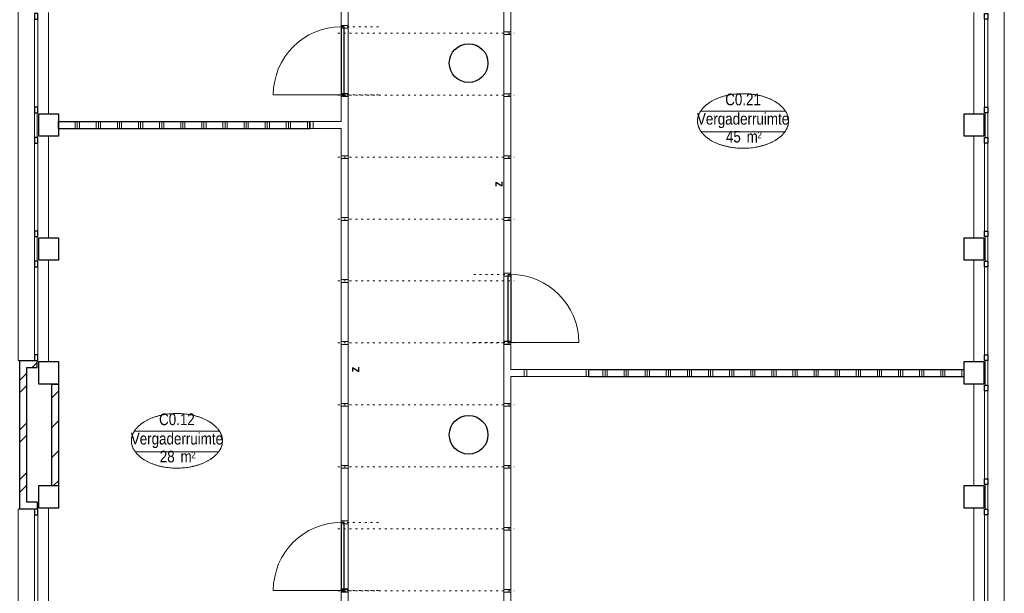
# Model space of a CAD drawing. Header units: millimetres. Extents: x 18442 to 242186, y -49554 to 63508.
# Tile 52 of 175: x 162706 to 176698, y 6560 to 14708. Entities that reach past the tile are written whole.
import ezdxf
from ezdxf.enums import TextEntityAlignment as Align

# ---------------------------------------------------------------- set-up
doc = ezdxf.new("R2010")
doc.units = ezdxf.units.MM
doc.header["$LTSCALE"] = 400
doc.header["$PDMODE"] = 1
doc.header["$PDSIZE"] = 15
doc.linetypes.add('STYLE_05', pattern=[0.208282, 0.069427, -0.138855])
doc.linetypes.add('STYLE_06', pattern=[1.041641, 0.625, -0.208282, 0.069427, -0.138931])
for name, color, linetype, lineweight in [('Binnenkozijnen', 140, 'Continuous', 15), ('Buitenkozijnen', 140, 'Continuous', 15), ('Interieur-deur', 43, 'Continuous', 9), ('Interieur-scheidingswand-horizontaal', 5, 'Continuous', 25), ('Interieur-systeemwand glas', 5, 'Continuous', 15), ('Kozijnmerken', 43, 'Continuous', 9), ('Lijn-afbreek', 140, 'STYLE_06', 15), ('Lijn-stramien', 92, 'STYLE_06', 9), ('mat-baksteen', 5, 'Continuous', 25), ('mat-beton (ihwg)', 5, 'Continuous', 25), ('mat-kalkzandsteen', 5, 'Continuous', 25), ('None', 7, 'Continuous', 9), ('Ruimtenummers', 92, 'Continuous', 25)]:
    doc.layers.add(name, color=color, linetype=linetype, lineweight=lineweight)
doc.layers.get('Kozijnmerken').off()
doc.styles.add('Arial Narrow', font='ARIALN.TTF', dxfattribs={"height": 211.666667})
doc.styles.add('Arial Narrow (bold)', font='ARIALNB.TTF', dxfattribs={"height": 172.861111})

# ---------------------------------------------------------------- blocks, each defined once
blk = doc.blocks.new('Kolom O 550')
at = {"layer": 'mat-beton (ihwg)', "lineweight": 25}
blk.add_circle((0, 0), 275, dxfattribs=at)
blk = doc.blocks.new('*X1011')
at = {"layer": 'None', "lineweight": 9}
for p, q in [((-16239, 15581), (-16139, 15681)), ((-16239, 15157), (-16139, 15257)), ((-16239, 14732), (-16139, 14832)), ((-16207, 14340), (-16139, 14408))]:
    blk.add_line(p, q, dxfattribs=at)
blk = doc.blocks.new('*X1012')
at = {"layer": 'None', "lineweight": 9}
for p, q in [((-16689, 15838), (-16589, 15938)), ((-16689, 15662), (-16589, 15762)), ((-16689, 15131), (-16589, 15231)), ((-16689, 14954), (-16589, 15054)), ((-16689, 14424), (-16589, 14524)), ((-16689, 14247), (-16589, 14347))]:
    blk.add_line(p, q, dxfattribs=at)
blk = doc.blocks.new('*X1013')
at = {"layer": 'None', "lineweight": 9}
blk.add_line((-16512, 16015), (-16439, 16088), dxfattribs=at)
blk = doc.blocks.new('Gevelpui best 1410 (2D)')
at = {"layer": 'Buitenkozijnen', "lineweight": 15}
for p, q in [((-260, 0), (-260, -1410)), ((-260, 0), (-210, 0)), ((-210, 0), (-210, -1410)), ((-260, -1410), (-210, -1410))]:
    blk.add_line(p, q, dxfattribs=at)
at = {"layer": 'Buitenkozijnen', "color": 92, "lineweight": 25}
for points in [[(-260, 0), (-210, 0), (-210, -80), (-260, -80)], [(-260, -1330), (-210, -1330), (-210, -1410), (-260, -1410)]]:
    blk.add_lwpolyline(points, close=True, dxfattribs=at)
at = {"layer": 'None', "color": 43, "linetype": 'Continuous', "lineweight": 9}
blk.add_line((-410, 15), (-410, -1425), dxfattribs=at)
blk = doc.blocks.new('*U1187')
at = {"layer": 'Interieur-deur', "color": 140, "linetype": 'Continuous', "lineweight": 15}
blk.add_line((-13083, 12850), (-12119, 12850), dxfattribs=at)
at = {"layer": 'Interieur-deur', "color": 92, "linetype": 'Continuous', "lineweight": 25}
blk.add_lwpolyline([(-12119, 13816), (-12119, 12850), (-12079, 12850), (-12079, 13816)], close=True, dxfattribs=at)
at = {"layer": 'Interieur-deur', "color": 140, "linetype": 'Continuous', "lineweight": 15}
blk.add_arc((-12119, 12850), 966, 90, 180, dxfattribs=at)
at = {"layer": 'Interieur-systeemwand glas', "color": 43, "linetype": 'Continuous', "lineweight": 9}
for points in [[(-12119, 13836), (-12119, 13796), (-12019, 13796), (-12019, 13836)], [(-12119, 12870), (-12119, 12830), (-12019, 12830), (-12019, 12870)]]:
    blk.add_lwpolyline(points, close=True, dxfattribs=at)
at = {"layer": 'Lijn-stramien', "color": 8, "linetype": 'STYLE_05', "lineweight": 5}
for p, q in [((-12119, 13816), (-11543, 13816)), ((-12119, 12850), (-11543, 12850))]:
    blk.add_line(p, q, dxfattribs=at)
at = {"layer": 'None', "linetype": 'Continuous', "lineweight": 5}
for p in [(-12119, 13816), (-12119, 12850)]:
    blk.add_point(p, dxfattribs=at)
blk = doc.blocks.new('*U1188')
at = {"layer": 'Interieur-deur', "color": 140, "linetype": 'Continuous', "lineweight": 15}
blk.add_line((-13083, 19890), (-12119, 19890), dxfattribs=at)
at = {"layer": 'Interieur-deur', "color": 92, "linetype": 'Continuous', "lineweight": 25}
blk.add_lwpolyline([(-12119, 20856), (-12119, 19890), (-12079, 19890), (-12079, 20856)], close=True, dxfattribs=at)
at = {"layer": 'Interieur-deur', "color": 140, "linetype": 'Continuous', "lineweight": 15}
blk.add_arc((-12119, 19890), 966, 90, 180, dxfattribs=at)
at = {"layer": 'Interieur-systeemwand glas', "color": 43, "linetype": 'Continuous', "lineweight": 9}
for points in [[(-12119, 20876), (-12119, 20836), (-12019, 20836), (-12019, 20876)], [(-12119, 19910), (-12119, 19870), (-12019, 19870), (-12019, 19910)]]:
    blk.add_lwpolyline(points, close=True, dxfattribs=at)
at = {"layer": 'Lijn-stramien', "color": 8, "linetype": 'STYLE_05', "lineweight": 5}
for p, q in [((-12119, 20856), (-11543, 20856)), ((-12119, 19890), (-11543, 19890))]:
    blk.add_line(p, q, dxfattribs=at)
at = {"layer": 'None', "linetype": 'Continuous', "lineweight": 5}
for p in [(-12119, 20856), (-12119, 19890)]:
    blk.add_point(p, dxfattribs=at)
blk = doc.blocks.new('Kolom 280x320')
at = {"layer": 'mat-beton (ihwg)', "lineweight": 25}
blk.add_lwpolyline([(-300, 160), (-20, 160), (-20, -160), (-300, -160)], close=True, dxfattribs=at)
at = {"layer": 'None', "color": 92, "linetype": 'Continuous', "lineweight": 5}
blk.add_point((0, 0), dxfattribs=at)
blk = doc.blocks.new('*U1273')
at = {"layer": 'Interieur-deur', "color": 140, "linetype": 'Continuous', "lineweight": 15}
blk.add_line((-8745, 16370), (-9709, 16370), dxfattribs=at)
at = {"layer": 'Interieur-deur', "color": 92, "linetype": 'Continuous', "lineweight": 25}
blk.add_lwpolyline([(-9709, 17336), (-9709, 16370), (-9749, 16370), (-9749, 17336)], close=True, dxfattribs=at)
at = {"layer": 'Interieur-deur', "color": 140, "linetype": 'Continuous', "lineweight": 15}
blk.add_arc((-9709, 16370), 966, 0, 90, dxfattribs=at)
at = {"layer": 'Interieur-systeemwand glas', "color": 43, "linetype": 'Continuous', "lineweight": 9}
for points in [[(-9709, 17356), (-9709, 17316), (-9809, 17316), (-9809, 17356)], [(-9709, 16390), (-9709, 16350), (-9809, 16350), (-9809, 16390)]]:
    blk.add_lwpolyline(points, close=True, dxfattribs=at)
at = {"layer": 'Lijn-stramien', "color": 8, "linetype": 'STYLE_05', "lineweight": 5}
for p, q in [((-9709, 17336), (-10285, 17336)), ((-9709, 16370), (-10285, 16370))]:
    blk.add_line(p, q, dxfattribs=at)
at = {"layer": 'None', "linetype": 'Continuous', "lineweight": 5}
for p in [(-9709, 17336), (-9709, 16370)]:
    blk.add_point(p, dxfattribs=at)
blk = doc.blocks.new('*X1287')
at = {"layer": 'None', "lineweight": 9}
for p, q in [((-15900, 19410), (-15900, 19510)), ((-15870, 19410), (-15870, 19510)), ((-15840, 19410), (-15840, 19510)), ((-15600, 19410), (-15600, 19510)), ((-15570, 19410), (-15570, 19510)), ((-15540, 19410), (-15540, 19510)), ((-15300, 19410), (-15300, 19510)), ((-15270, 19410), (-15270, 19510)), ((-15240, 19410), (-15240, 19510)), ((-15000, 19410), (-15000, 19510)), ((-14970, 19410), (-14970, 19510)), ((-14940, 19410), (-14940, 19510)), ((-14700, 19410), (-14700, 19510)), ((-14670, 19410), (-14670, 19510)), ((-14640, 19410), (-14640, 19510)), ((-14400, 19410), (-14400, 19510)), ((-14370, 19410), (-14370, 19510)), ((-14340, 19410), (-14340, 19510)), ((-14100, 19410), (-14100, 19510)), ((-14070, 19410), (-14070, 19510)), ((-14040, 19410), (-14040, 19510)), ((-13800, 19410), (-13800, 19510)), ((-13770, 19410), (-13770, 19510)), ((-13740, 19410), (-13740, 19510)), ((-13500, 19410), (-13500, 19510)), ((-13470, 19410), (-13470, 19510)), ((-13440, 19410), (-13440, 19510)), ((-13200, 19410), (-13200, 19510)), ((-13170, 19410), (-13170, 19510)), ((-13140, 19410), (-13140, 19510)), ((-12900, 19410), (-12900, 19510)), ((-12870, 19410), (-12870, 19510)), ((-12840, 19410), (-12840, 19510)), ((-12600, 19410), (-12600, 19510)), ((-12570, 19410), (-12570, 19510))]:
    blk.add_line(p, q, dxfattribs=at)
blk = doc.blocks.new('*X1291')
at = {"layer": 'None', "lineweight": 9}
for p, q in [((-8400, 15890), (-8400, 15990)), ((-8370, 15890), (-8370, 15990)), ((-8340, 15890), (-8340, 15990)), ((-8100, 15890), (-8100, 15990)), ((-8070, 15890), (-8070, 15990)), ((-8040, 15890), (-8040, 15990)), ((-7800, 15890), (-7800, 15990)), ((-7770, 15890), (-7770, 15990)), ((-7740, 15890), (-7740, 15990)), ((-7500, 15890), (-7500, 15990)), ((-7470, 15890), (-7470, 15990)), ((-7440, 15890), (-7440, 15990)), ((-7200, 15890), (-7200, 15990)), ((-7170, 15890), (-7170, 15990)), ((-7140, 15890), (-7140, 15990)), ((-6900, 15890), (-6900, 15990)), ((-6870, 15890), (-6870, 15990)), ((-6840, 15890), (-6840, 15990)), ((-6600, 15890), (-6600, 15990)), ((-6570, 15890), (-6570, 15990)), ((-6540, 15890), (-6540, 15990)), ((-6300, 15890), (-6300, 15990)), ((-6270, 15890), (-6270, 15990)), ((-6240, 15890), (-6240, 15990)), ((-6000, 15890), (-6000, 15990)), ((-5970, 15890), (-5970, 15990)), ((-5940, 15890), (-5940, 15990)), ((-5700, 15890), (-5700, 15990)), ((-5670, 15890), (-5670, 15990)), ((-5640, 15890), (-5640, 15990)), ((-5400, 15890), (-5400, 15990)), ((-5370, 15890), (-5370, 15990)), ((-5340, 15890), (-5340, 15990)), ((-5100, 15890), (-5100, 15990)), ((-5070, 15890), (-5070, 15990)), ((-5040, 15890), (-5040, 15990)), ((-4800, 15890), (-4800, 15990)), ((-4770, 15890), (-4770, 15990)), ((-4740, 15890), (-4740, 15990)), ((-4500, 15890), (-4500, 15990)), ((-4470, 15890), (-4470, 15990)), ((-4440, 15890), (-4440, 15990)), ((-4200, 15890), (-4200, 15990)), ((-4170, 15890), (-4170, 15990)), ((-4140, 15890), (-4140, 15990)), ((-3900, 15890), (-3900, 15990)), ((-3870, 15890), (-3870, 15990)), ((-3840, 15890), (-3840, 15990)), ((-3600, 15890), (-3600, 15990)), ((-3570, 15890), (-3570, 15990)), ((-3540, 15890), (-3540, 15990)), ((-3300, 15890), (-3300, 15990)), ((-3270, 15890), (-3270, 15990))]:
    blk.add_line(p, q, dxfattribs=at)
blk = doc.blocks.new('*U1386')
at = {"layer": 'Interieur-systeemwand glas', "color": 43, "linetype": 'Continuous', "lineweight": 9}
blk.add_lwpolyline([(-8640, 15990), (-8640, 15890), (-8600, 15890), (-8600, 15990)], close=True, dxfattribs=at)
at = {"layer": 'Interieur-systeemwand glas', "color": 43, "linetype": 'Continuous', "lineweight": 15}
blk.add_point((-8620, 15990), dxfattribs=at)
blk = doc.blocks.new('*U1387')
at = {"layer": 'Interieur-systeemwand glas', "color": 43, "linetype": 'Continuous', "lineweight": 9}
blk.add_lwpolyline([(-9480, 15990), (-9480, 15890), (-9520, 15890), (-9520, 15990)], close=True, dxfattribs=at)
at = {"layer": 'Interieur-systeemwand glas', "color": 43, "linetype": 'Continuous', "lineweight": 15}
blk.add_point((-9500, 15990), dxfattribs=at)
blk = doc.blocks.new('Ruimtenummer UV 50')
at = {"layer": 'Ruimtenummers', "color": 8, "lineweight": 5}
for p, q in [((602, 157), (-602, 157)), ((595, -137), (-595, -137))]:
    blk.add_line(p, q, dxfattribs=at)
blk.add_open_spline([(-323, 354), (-173, 406), (173, 406), (323, 354), (473, 302), (560, 212), (647, 122), (647, 18), (647, -86), (560, -176), (473, -266), (323, -318), (173, -370), (-173, -370), (-323, -318), (-474, -266), (-560, -176), (-647, -86), (-647, 18), (-647, 122), (-560, 212), (-474, 302), (-323, 354)], degree=2, knots=[0, 0, 0, 0.09962, 0.19924, 0.19924, 0.283607, 0.283607, 0.349619, 0.349619, 0.415638, 0.415638, 0.5, 0.5, 0.59962, 0.69924, 0.69924, 0.783607, 0.783607, 0.849619, 0.849619, 0.915638, 0.915638, 1, 1, 1], dxfattribs=at)
at = {"layer": 'Ruimtenummers', "attachment_point": 2, "style": 'Arial Narrow'}
for s, insert, char_height in [(' 2', (220, -133), 96.8), (' m', (104, -122), 165.9)]:
    blk.add_mtext(s, dxfattribs=dict(at, insert=insert, char_height=char_height))
at = {"layer": 'Ruimtenummers', "style": 'Arial Narrow'}
for tag, p in [('Nummer', (0, 407)), ('Naam', (0, 132)), ('Oppervlak', (-138, -122))]:
    blk.add_attdef(tag, text='', height=166, dxfattribs=at).set_placement(p, align=Align.TOP_CENTER)
blk = doc.blocks.new('Kozijnmerk 50')
at = {"layer": 'None', "color": 43, "style": 'Arial Narrow (bold)'}
blk.add_attdef('merk', text='', height=138, dxfattribs=at).set_placement((0, 0), align=Align.MIDDLE_CENTER)
blk = doc.blocks.new('*U2042')
at = {"layer": 'Interieur-systeemwand glas', "color": 43, "linetype": 'Continuous', "lineweight": 9}
blk.add_lwpolyline([(-12559, 19410), (-12559, 19510), (-12519, 19510), (-12519, 19410)], close=True, dxfattribs=at)
at = {"layer": 'Interieur-systeemwand glas', "color": 43, "linetype": 'Continuous', "lineweight": 15}
blk.add_point((-12539, 19410), dxfattribs=at)
blk = doc.blocks.new('*U2330')
at = {"layer": 'Interieur-systeemwand glas', "color": 43, "linetype": 'Continuous', "lineweight": 9}
blk.add_lwpolyline([(-12119, 12865), (-12119, 12825), (-12019, 12825), (-12019, 12865)], close=True, dxfattribs=at)
at = {"layer": 'None', "linetype": 'Continuous', "lineweight": 5}
blk.add_point((-12119, 12845), dxfattribs=at)
blk = doc.blocks.new('*U2331')
at = {"layer": 'Interieur-systeemwand glas', "color": 43, "linetype": 'Continuous', "lineweight": 9}
blk.add_lwpolyline([(-9709, 12865), (-9709, 12825), (-9809, 12825), (-9809, 12865)], close=True, dxfattribs=at)
at = {"layer": 'None', "linetype": 'Continuous', "lineweight": 5}
blk.add_point((-9709, 12845), dxfattribs=at)
blk = doc.blocks.new('*U2332')
at = {"layer": 'Interieur-systeemwand glas', "color": 43, "linetype": 'Continuous', "lineweight": 9}
blk.add_lwpolyline([(-9709, 13745), (-9709, 13705), (-9809, 13705), (-9809, 13745)], close=True, dxfattribs=at)
at = {"layer": 'None', "linetype": 'Continuous', "lineweight": 5}
blk.add_point((-9709, 13725), dxfattribs=at)
blk = doc.blocks.new('*U2333')
at = {"layer": 'Interieur-systeemwand glas', "color": 43, "linetype": 'Continuous', "lineweight": 9}
blk.add_lwpolyline([(-12119, 14625), (-12119, 14585), (-12019, 14585), (-12019, 14625)], close=True, dxfattribs=at)
at = {"layer": 'None', "linetype": 'Continuous', "lineweight": 5}
blk.add_point((-12119, 14605), dxfattribs=at)
blk = doc.blocks.new('*U2334')
at = {"layer": 'Interieur-systeemwand glas', "color": 43, "linetype": 'Continuous', "lineweight": 9}
blk.add_lwpolyline([(-9709, 14625), (-9709, 14585), (-9809, 14585), (-9809, 14625)], close=True, dxfattribs=at)
at = {"layer": 'None', "linetype": 'Continuous', "lineweight": 5}
blk.add_point((-9709, 14605), dxfattribs=at)
blk = doc.blocks.new('*U2335')
at = {"layer": 'Interieur-systeemwand glas', "color": 43, "linetype": 'Continuous', "lineweight": 9}
blk.add_lwpolyline([(-12119, 15505), (-12119, 15465), (-12019, 15465), (-12019, 15505)], close=True, dxfattribs=at)
at = {"layer": 'None', "linetype": 'Continuous', "lineweight": 5}
blk.add_point((-12119, 15485), dxfattribs=at)
blk = doc.blocks.new('*U2336')
at = {"layer": 'Interieur-systeemwand glas', "color": 43, "linetype": 'Continuous', "lineweight": 9}
blk.add_lwpolyline([(-9709, 15505), (-9709, 15465), (-9809, 15465), (-9809, 15505)], close=True, dxfattribs=at)
at = {"layer": 'None', "linetype": 'Continuous', "lineweight": 5}
blk.add_point((-9709, 15485), dxfattribs=at)
blk = doc.blocks.new('*U2337')
at = {"layer": 'Interieur-systeemwand glas', "color": 43, "linetype": 'Continuous', "lineweight": 9}
blk.add_lwpolyline([(-12119, 16385), (-12119, 16345), (-12019, 16345), (-12019, 16385)], close=True, dxfattribs=at)
at = {"layer": 'None', "linetype": 'Continuous', "lineweight": 5}
blk.add_point((-12119, 16365), dxfattribs=at)
blk = doc.blocks.new('*U2338')
at = {"layer": 'Interieur-systeemwand glas', "color": 43, "linetype": 'Continuous', "lineweight": 9}
blk.add_lwpolyline([(-9709, 16385), (-9709, 16345), (-9809, 16345), (-9809, 16385)], close=True, dxfattribs=at)
at = {"layer": 'None', "linetype": 'Continuous', "lineweight": 5}
blk.add_point((-9709, 16365), dxfattribs=at)
blk = doc.blocks.new('*U2339')
at = {"layer": 'Interieur-systeemwand glas', "color": 43, "linetype": 'Continuous', "lineweight": 9}
blk.add_lwpolyline([(-12119, 17265), (-12119, 17225), (-12019, 17225), (-12019, 17265)], close=True, dxfattribs=at)
at = {"layer": 'None', "linetype": 'Continuous', "lineweight": 5}
blk.add_point((-12119, 17245), dxfattribs=at)
blk = doc.blocks.new('*U2340')
at = {"layer": 'Interieur-systeemwand glas', "color": 43, "linetype": 'Continuous', "lineweight": 9}
blk.add_lwpolyline([(-12119, 18145), (-12119, 18105), (-12019, 18105), (-12019, 18145)], close=True, dxfattribs=at)
at = {"layer": 'None', "linetype": 'Continuous', "lineweight": 5}
blk.add_point((-12119, 18125), dxfattribs=at)
blk = doc.blocks.new('*U2341')
at = {"layer": 'Interieur-systeemwand glas', "color": 43, "linetype": 'Continuous', "lineweight": 9}
blk.add_lwpolyline([(-9709, 18145), (-9709, 18105), (-9809, 18105), (-9809, 18145)], close=True, dxfattribs=at)
at = {"layer": 'None', "linetype": 'Continuous', "lineweight": 5}
blk.add_point((-9709, 18125), dxfattribs=at)
blk = doc.blocks.new('*U2342')
at = {"layer": 'Interieur-systeemwand glas', "color": 43, "linetype": 'Continuous', "lineweight": 9}
blk.add_lwpolyline([(-12119, 19025), (-12119, 18985), (-12019, 18985), (-12019, 19025)], close=True, dxfattribs=at)
at = {"layer": 'None', "linetype": 'Continuous', "lineweight": 5}
blk.add_point((-12119, 19005), dxfattribs=at)
blk = doc.blocks.new('*U2343')
at = {"layer": 'Interieur-systeemwand glas', "color": 43, "linetype": 'Continuous', "lineweight": 9}
blk.add_lwpolyline([(-9709, 19025), (-9709, 18985), (-9809, 18985), (-9809, 19025)], close=True, dxfattribs=at)
at = {"layer": 'None', "linetype": 'Continuous', "lineweight": 5}
blk.add_point((-9709, 19005), dxfattribs=at)
blk = doc.blocks.new('*U2344')
at = {"layer": 'Interieur-systeemwand glas', "color": 43, "linetype": 'Continuous', "lineweight": 9}
blk.add_lwpolyline([(-12119, 19905), (-12119, 19865), (-12019, 19865), (-12019, 19905)], close=True, dxfattribs=at)
at = {"layer": 'None', "linetype": 'Continuous', "lineweight": 5}
blk.add_point((-12119, 19885), dxfattribs=at)
blk = doc.blocks.new('*U2345')
at = {"layer": 'Interieur-systeemwand glas', "color": 43, "linetype": 'Continuous', "lineweight": 9}
blk.add_lwpolyline([(-9709, 19905), (-9709, 19865), (-9809, 19865), (-9809, 19905)], close=True, dxfattribs=at)
at = {"layer": 'None', "linetype": 'Continuous', "lineweight": 5}
blk.add_point((-9709, 19885), dxfattribs=at)
blk = doc.blocks.new('*U2346')
at = {"layer": 'Interieur-systeemwand glas', "color": 43, "linetype": 'Continuous', "lineweight": 9}
blk.add_lwpolyline([(-9709, 20785), (-9709, 20745), (-9809, 20745), (-9809, 20785)], close=True, dxfattribs=at)
at = {"layer": 'None', "linetype": 'Continuous', "lineweight": 5}
blk.add_point((-9709, 20765), dxfattribs=at)
blk = doc.blocks.new('*U2368')
at = {"layer": 'None', "color": 7}
for name in ['*U2346', '*U2344', '*U2345', '*U2342', '*U2343', '*U2340', '*U2341', '*U2339', '*U2337', '*U2338', '*U2335', '*U2336', '*U2333', '*U2334', '*U2332', '*U2330', '*U2331']:
    blk.add_blockref(name, (0, 0), dxfattribs=at)
blk = doc.blocks.new('*U2399')
at = {"layer": 'Lijn-afbreek', "color": 8, "linetype": 'STYLE_05', "lineweight": 5}
for p, q in [((-12168, 20765), (-9663, 20765)), ((-12168, 19885), (-9663, 19885)), ((-12168, 19005), (-9663, 19005)), ((-12168, 18125), (-9663, 18125)), ((-12168, 17245), (-9663, 17245)), ((-12168, 16365), (-9663, 16365)), ((-12168, 15485), (-9663, 15485)), ((-12168, 14605), (-9663, 14605)), ((-12168, 13725), (-9663, 13725)), ((-12168, 12845), (-9663, 12845))]:
    blk.add_line(p, q, dxfattribs=at)

msp = doc.modelspace()

# ---------------------------------------------------------------- linework, layer by layer
at = {"layer": 'Binnenkozijnen', "color": 43, "linetype": 'Continuous', "lineweight": 9, "flags": 128}
msp.add_lwpolyline([(162705.7849, 7756.61885), (162685.7849, 7756.61885), (162685.7849, 2826.61885), (162705.7849, 2826.61885)], dxfattribs=at)
at = {"layer": 'Buitenkozijnen', "color": 43, "lineweight": 9, "flags": 128}
msp.add_lwpolyline([(162915.74426, 26621.61885), (162685.7849, 26621.61885), (162685.7849, 9866.61885), (162705.7849, 9866.61885)], dxfattribs=at)
at = {"layer": 'Buitenkozijnen', "color": 43, "lineweight": 9}
msp.add_lwpolyline([(176675.7849, 26126.61885), (176695.7849, 26126.61885), (176695.7849, 2451.65948), (176735.7849, 2451.65948), (176735.7849, 2161.81203)], dxfattribs=at)
at = {"layer": 'Buitenkozijnen', "lineweight": 15}
for points in [[(162915.74426, 13386.61885), (162955.7849, 13386.61885), (162955.7849, 13036.61885), (162915.74426, 13036.61885)], [(176425.7849, 13386.61885), (176465.82553, 13386.61885), (176465.82553, 13036.61885), (176425.7849, 13036.61885)], [(162915.74426, 11626.61885), (162955.7849, 11626.61885), (162955.7849, 11276.61885), (162915.74426, 11276.61885)], [(176425.7849, 11626.61885), (176465.82553, 11626.61885), (176465.82553, 11276.61885), (176425.7849, 11276.61885)], [(176425.7849, 9866.61885), (176465.82553, 9866.61885), (176465.82553, 9516.61885), (176425.7849, 9516.61885)], [(176425.7849, 8106.61885), (176465.82553, 8106.61885), (176465.82553, 7756.61885), (176425.7849, 7756.61885)]]:
    msp.add_lwpolyline(points, close=True, dxfattribs=at)
at = {"layer": 'Interieur-scheidingswand-horizontaal', "lineweight": 25}
for p, q in [((163255.7849, 13261.61885), (166835.7849, 13261.61885)), ((163255.7849, 13161.61885), (163255.7849, 13261.61885)), ((163255.7849, 13161.61885), (166835.7849, 13161.61885)), ((170795.7849, 9741.61885), (176125.7849, 9741.61885)), ((170795.7849, 9641.61885), (170795.7849, 9741.61885)), ((176125.7849, 9641.61885), (176125.7849, 9741.61885)), ((170795.7849, 9641.61885), (176125.7849, 9641.61885))]:
    msp.add_line(p, q, dxfattribs=at)
at = {"layer": 'Interieur-systeemwand glas', "lineweight": 15}
for p, q in [((167375.7849, 24491.61885), (167375.7849, 2591.61885)), ((169585.7849, 2491.61885), (169585.7849, 24491.61885)), ((167275.7849, 20201.61885), (167275.7849, 13261.61885)), ((169685.7849, 9741.61885), (169685.7849, 16681.61885)), ((166875.7849, 13261.61885), (167275.7849, 13261.61885)), ((166875.7849, 13161.61885), (167275.7849, 13161.61885)), ((167275.7849, 13161.61885), (167275.7849, 6221.61885)), ((169685.7849, 9741.61885), (170795.7849, 9741.61885)), ((169685.7849, 2591.61885), (169685.7849, 9641.61885)), ((169685.7849, 9641.61885), (170795.7849, 9641.61885))]:
    msp.add_line(p, q, dxfattribs=at)
at = {"layer": 'mat-baksteen', "lineweight": 25}
for p, q in [((162705.7849, 7756.61885), (162705.7849, 9866.61885)), ((162705.7849, 9866.61885), (162955.7849, 9866.61885)), ((162955.7849, 9766.61885), (162955.7849, 9866.61885)), ((162805.7849, 7856.61885), (162805.7849, 9766.61885)), ((162805.7849, 9766.61885), (162955.7849, 9766.61885)), ((162955.7849, 7856.61885), (162805.7849, 7856.61885)), ((162955.7849, 7856.61885), (162955.7849, 7756.61885)), ((162955.7849, 7756.61885), (162705.7849, 7756.61885))]:
    msp.add_line(p, q, dxfattribs=at)
at = {"layer": 'mat-kalkzandsteen', "lineweight": 25}
for p, q in [((163155.7849, 9531.61885), (163155.7849, 8091.61885)), ((163155.7849, 9531.61885), (163255.7849, 9531.61885)), ((163255.7849, 9531.61885), (163255.7849, 8091.61885)), ((163155.7849, 8091.61885), (163255.7849, 8091.61885))]:
    msp.add_line(p, q, dxfattribs=at)

# ---------------------------------------------------------------- block references
at = {"layer": 'Buitenkozijnen', "color": 7, "xscale": -1}
for p in [(162705.7849, 14796.61885), (162705.7849, 13036.61885), (162705.7849, 11276.61885), (162705.7849, 7756.61885)]:
    msp.add_blockref('Gevelpui best 1410 (2D)', p, dxfattribs=at)
at = {"layer": 'Buitenkozijnen', "color": 7}
for p in [(176675.7849, 14796.61885), (176675.7849, 13036.61885), (176675.7849, 11276.61885), (176675.7849, 9516.61885), (176675.7849, 7756.61885)]:
    msp.add_blockref('Gevelpui best 1410 (2D)', p, dxfattribs=at)
at = {"layer": 'Interieur-scheidingswand-horizontaal'}
for name in ['*X1287', '*X1291']:
    msp.add_blockref(name, (179394.72553, -6248.38115), dxfattribs=at)
at = {"layer": 'Kozijnmerken', "color": 7, "rotation": 90}
for p in [(169500.57458, 12373.35969), (167465.41974, 9738.35969)]:
    msp.add_blockref('Kozijnmerk 50', p, dxfattribs=at).add_auto_attribs({'merk': 'z'})
at = {"layer": 'mat-baksteen'}
for name in ['*X1013', '*X1012']:
    msp.add_blockref(name, (179394.72553, -6248.38115), dxfattribs=at)
at = {"layer": 'mat-beton (ihwg)', "color": 7}
for p in [(169085.7849, 14091.61885), (169085.7849, 8811.61885)]:
    msp.add_blockref('Kolom O 550', p, dxfattribs=at)
at = {"layer": 'mat-beton (ihwg)', "color": 8, "rotation": 180}
for p in [(162955.7849, 13211.61885), (162955.7849, 11451.61885), (162955.7849, 9691.61885), (162955.7849, 7931.61885)]:
    msp.add_blockref('Kolom 280x320', p, dxfattribs=at)
at = {"layer": 'mat-beton (ihwg)', "color": 8}
for p in [(176425.7849, 13211.61885), (176425.7849, 11451.61885), (176425.7849, 9691.61885), (176425.7849, 7931.61885)]:
    msp.add_blockref('Kolom 280x320', p, dxfattribs=at)
at = {"layer": 'mat-kalkzandsteen'}
msp.add_blockref('*X1011', (179394.72553, -6248.38115), dxfattribs=at)
at = {"layer": 'None', "color": 7}
for name in ['*U2368', '*U2399', '*U1188', '*U2042', '*U1273', '*U1387', '*U1386', '*U1187']:
    msp.add_blockref(name, (179394.72553, -6248.38115), dxfattribs=at)
at = {"layer": 'Ruimtenummers'}
for p, values in [((172985.74964, 13251.61885), {'Nummer': 'C0.21', 'Naam': 'Vergaderruimte', 'Oppervlak': '45'}), ((164940.31338, 8708.17317), {'Nummer': 'C0.12', 'Naam': 'Vergaderruimte', 'Oppervlak': '28'})]:
    msp.add_blockref('Ruimtenummer UV 50', p, dxfattribs=at).add_auto_attribs(values)

doc.saveas('drawing.dxf')
